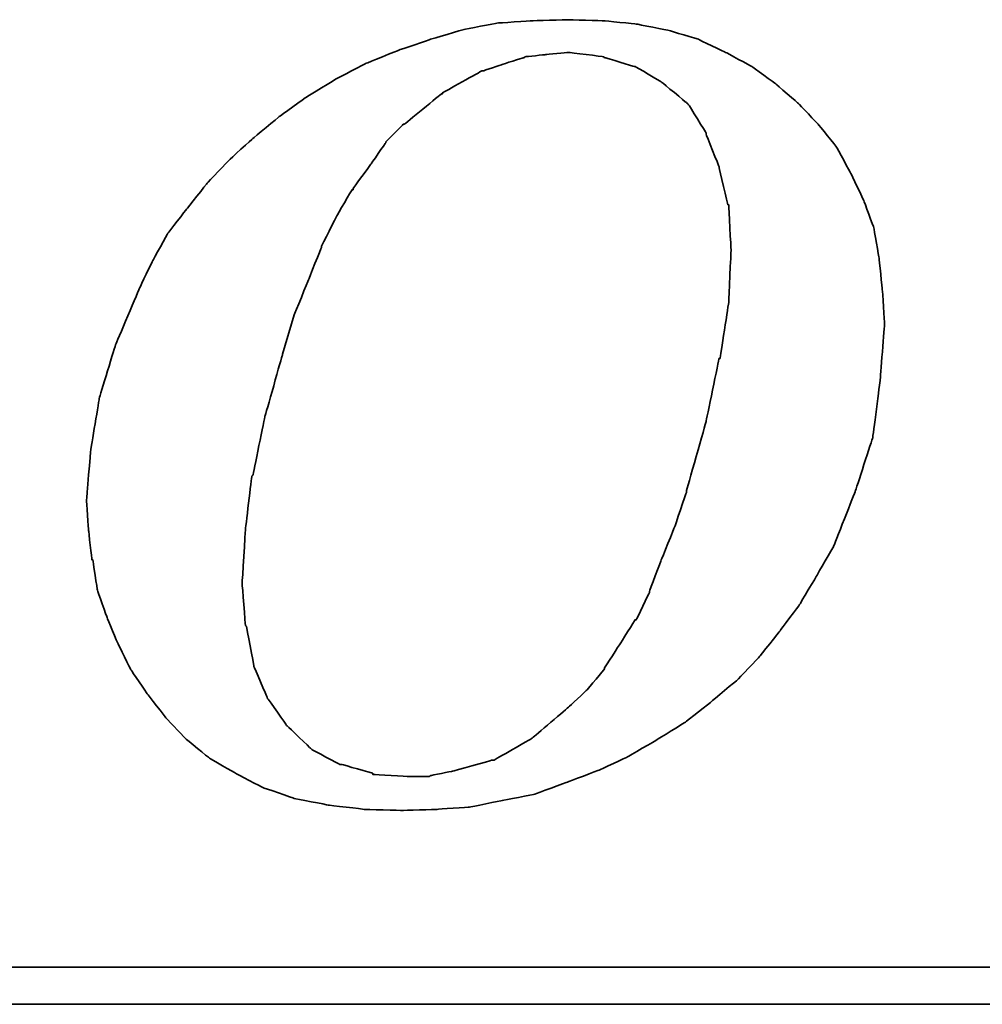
# Model space of a CAD drawing. Header units: millimetres. Extents: x 449 to 870, y -227 to -75.
# Tile 35 of 55: x 770 to 778, y -184 to -175. Entities that reach past the tile are written whole.
import ezdxf

# ---------------------------------------------------------------- set-up
doc = ezdxf.new("R2010")
doc.units = ezdxf.units.MM
doc.layers.add('DIM', color=4, linetype='CONTINUOUS')
doc.layers.add('layer 1', color=7, linetype='CONTINUOUS')

# ---------------------------------------------------------------- blocks, each defined once
blk = doc.blocks.new('TBI MOTION logo(完整正式版)')
at = {"layer": 'layer 1', "color": 22, "lineweight": 35}
for points, knots in [([(-11.34375, -6.98375), (-11.34375, -6.98375), (-10.91375, -7.43875), (-10.91375, -7.43875), (-10.91375, -7.43875), (-10.91375, -7.43875), (-10.38625, -7.87125), (-10.38625, -7.87125), (-10.38625, -7.87125), (-10.38625, -7.87125), (-9.81125, -8.20375), (-9.81125, -8.20375), (-9.81125, -8.20375), (-9.81125, -8.20375), (-9.21125, -8.51875), (-9.21125, -8.51875), (-9.21125, -8.51875), (-9.21125, -8.51875), (-8.51625, -8.75875), (-8.51625, -8.75875), (-8.51625, -8.75875), (-8.51625, -8.75875), (-7.77125, -8.90375), (-7.77125, -8.90375), (-7.77125, -8.90375), (-7.77125, -8.90375), (-6.97875, -8.99875), (-6.97875, -8.99875), (-6.97875, -8.99875), (-6.97875, -8.99875), (-6.14125, -9.02375), (-6.14125, -9.02375), (-6.14125, -9.02375), (-6.14125, -9.02375), (-5.37125, -8.99875), (-5.37125, -8.99875), (-5.37125, -8.99875), (-5.37125, -8.99875), (-4.65375, -8.94875), (-4.65375, -8.94875), (-4.65375, -8.94875), (-4.65375, -8.94875), (-3.93375, -8.80625), (-3.93375, -8.80625), (-3.93375, -8.80625), (-3.93375, -8.80625), (-3.21375, -8.66375), (-3.21375, -8.66375), (-3.21375, -8.66375), (-3.21375, -8.66375), (-2.49375, -8.39875), (-2.49375, -8.39875), (-2.49375, -8.39875), (-2.49375, -8.39875), (-1.79875, -8.13375), (-1.79875, -8.13375), (-1.79875, -8.13375), (-1.79875, -8.13375), (-1.17375, -7.84375), (-1.17375, -7.84375), (-1.17375, -7.84375), (-1.17375, -7.84375), (-0.52375, -7.46375), (-0.52375, -7.46375), (-0.52375, -7.46375), (-0.52375, -7.46375), (0.10124, -7.07875), (0.10124, -7.07875), (0.10124, -7.07875), (0.10124, -7.07875), (0.67625, -6.62375), (0.67625, -6.62375), (0.67625, -6.62375), (0.67625, -6.62375), (1.24874, -6.14375), (1.24874, -6.14375), (1.24874, -6.14375), (1.24874, -6.14375), (1.72874, -5.64125), (1.72874, -5.64125), (1.72874, -5.64125), (1.72874, -5.64125), (2.18624, -5.06375), (2.18624, -5.06375), (2.18624, -5.06375), (2.18624, -5.06375), (2.61625, -4.48874), (2.61625, -4.48874), (2.61625, -4.48874), (2.61625, -4.48874), (3.00125, -3.83874), (3.00125, -3.83874), (3.00125, -3.83874), (3.00125, -3.83874), (3.36124, -3.21374), (3.36124, -3.21374), (3.36124, -3.21374), (3.36124, -3.21374), (3.84374, -1.99125), (3.84374, -1.99125), (3.84374, -1.99125), (3.84374, -1.99125), (4.22625, -0.81875), (4.22625, -0.81875), (4.22625, -0.81875), (4.22625, -0.81875), (4.39125, 0.45624), (4.39125, 0.45624), (4.39125, 0.45624), (4.39125, 0.45624), (4.48874, 1.70124), (4.48874, 1.70124), (4.48874, 1.70124), (4.48874, 1.70124), (4.43874, 2.44625), (4.43874, 2.44625), (4.43874, 2.44625), (4.43874, 2.44625), (4.36874, 3.14125), (4.36874, 3.14125), (4.36874, 3.14125), (4.36874, 3.14125), (4.25125, 3.81125), (4.25125, 3.81125), (4.25125, 3.81125), (4.25125, 3.81125), (4.03124, 4.41125), (4.03124, 4.41125), (4.03124, 4.41125), (4.03124, 4.41125), (3.74374, 5.01125), (3.74374, 5.01125), (3.74374, 5.01125), (3.74374, 5.01125), (3.43124, 5.58875), (3.43124, 5.58875), (3.43124, 5.58875), (3.43124, 5.58875), (3.02625, 6.09125), (3.02625, 6.09125), (3.02625, 6.09125), (3.02625, 6.09125), (2.59374, 6.54875), (2.59374, 6.54875), (2.59374, 6.54875), (2.59374, 6.54875), (2.09124, 6.98125), (2.09124, 6.98125), (2.09124, 6.98125), (2.09124, 6.98125), (1.56124, 7.36625), (1.56124, 7.36625), (1.56124, 7.36625), (1.56124, 7.36625), (0.98624, 7.67625), (0.98624, 7.67625), (0.98624, 7.67625), (0.98624, 7.67625), (0.38624, 7.96375), (0.38624, 7.96375), (0.38624, 7.96375), (0.38624, 7.96375), (-0.25875, 8.15625), (-0.25875, 8.15625), (-0.25875, 8.15625), (-0.25875, 8.15625), (-0.98125, 8.30125), (-0.98125, 8.30125), (-0.98125, 8.30125), (-0.98125, 8.30125), (-1.70124, 8.37125), (-1.70124, 8.37125), (-1.70124, 8.37125), (-1.70124, 8.37125), (-2.49375, 8.39624), (-2.49375, 8.39624), (-2.49375, 8.39624), (-2.49375, 8.39624), (-3.28625, 8.37125), (-3.28625, 8.37125), (-3.28625, 8.37125), (-3.28625, 8.37125), (-4.05125, 8.32125), (-4.05125, 8.32125), (-4.05125, 8.32125), (-4.05125, 8.32125), (-4.77375, 8.18125), (-4.77375, 8.18125), (-4.77375, 8.18125), (-4.77375, 8.18125), (-5.51625, 7.96375), (-5.51625, 7.96375), (-5.51625, 7.96375), (-5.51625, 7.96375), (-6.21125, 7.72625), (-6.21125, 7.72625), (-6.21125, 7.72625), (-6.21125, 7.72625), (-6.92875, 7.43625), (-6.92875, 7.43625), (-6.92875, 7.43625), (-6.92875, 7.43625), (-7.57875, 7.10125), (-7.57875, 7.10125), (-7.57875, 7.10125), (-7.57875, 7.10125), (-8.24875, 6.69125), (-8.24875, 6.69125), (-8.24875, 6.69125), (-8.24875, 6.69125), (-8.84875, 6.26125), (-8.84875, 6.26125), (-8.84875, 6.26125), (-8.84875, 6.26125), (-9.42625, 5.78125), (-9.42625, 5.78125), (-9.42625, 5.78125), (-9.42625, 5.78125), (-9.95375, 5.30125), (-9.95375, 5.30125), (-9.95375, 5.30125), (-9.95375, 5.30125), (-10.43375, 4.79624), (-10.43375, 4.79624), (-10.43375, 4.79624), (-10.43375, 4.79624), (-10.88875, 4.22125), (-10.88875, 4.22125), (-10.88875, 4.22125), (-10.88875, 4.22125), (-11.29875, 3.69375), (-11.29875, 3.69375), (-11.29875, 3.69375), (-11.29875, 3.69375), (-11.63375, 3.09125), (-11.63375, 3.09125), (-11.63375, 3.09125), (-11.63375, 3.09125), (-11.91875, 2.49625), (-11.91875, 2.49625), (-11.91875, 2.49625), (-11.91875, 2.49625), (-12.44875, 1.24625), (-12.44875, 1.24625), (-12.44875, 1.24625), (-12.44875, 1.24625), (-12.80875, 0.06874), (-12.80875, 0.06874), (-12.80875, 0.06874), (-12.80875, 0.06874), (-12.99875, -1.07875), (-12.99875, -1.07875), (-12.99875, -1.07875), (-12.99875, -1.07875), (-13.09375, -2.18375), (-13.09375, -2.18375), (-13.09375, -2.18375), (-13.09375, -2.18375), (-13.04875, -2.85375), (-13.04875, -2.85375), (-13.04875, -2.85375), (-13.04875, -2.85375), (-12.97375, -3.50375), (-12.97375, -3.50375), (-12.97375, -3.50375), (-12.97375, -3.50375), (-12.95375, -3.50375), (-12.95375, -3.50375), (-12.95375, -3.50375), (-12.95375, -3.50375), (-12.85375, -4.17375), (-12.85375, -4.17375), (-12.85375, -4.17375), (-12.85375, -4.17375), (-12.63875, -4.77624), (-12.63875, -4.77624), (-12.63875, -4.77624), (-12.63875, -4.77624), (-12.39875, -5.35125), (-12.39875, -5.35125), (-12.39875, -5.35125), (-12.39875, -5.35125), (-12.11375, -5.92875), (-12.11375, -5.92875), (-12.11375, -5.92875), (-12.11375, -5.92875), (-11.75375, -6.45375), (-11.75375, -6.45375), (-11.75375, -6.45375), (-11.75375, -6.45375), (-11.34375, -6.98375), (-11.34375, -6.98375)], [0, 0, 0, 0, 0.01369863, 0.01369863, 0.01369863, 0.01369864, 0.02739726, 0.02739726, 0.02739726, 0.02739727, 0.04109589, 0.04109589, 0.04109589, 0.0410959, 0.05479452, 0.05479452, 0.05479452, 0.05479453, 0.06849315, 0.06849315, 0.06849315, 0.06849316, 0.08219178, 0.08219178, 0.08219178, 0.08219179, 0.09589041, 0.09589041, 0.09589041, 0.09589042, 0.10958904, 0.10958904, 0.10958904, 0.10958905, 0.12328767, 0.12328767, 0.12328767, 0.12328768, 0.1369863, 0.1369863, 0.1369863, 0.13698631, 0.15068493, 0.15068493, 0.15068493, 0.15068494, 0.16438356, 0.16438356, 0.16438356, 0.16438357, 0.17808219, 0.17808219, 0.17808219, 0.1780822, 0.19178082, 0.19178082, 0.19178082, 0.19178083, 0.20547945, 0.20547945, 0.20547945, 0.20547946, 0.21917808, 0.21917808, 0.21917808, 0.21917809, 0.23287671, 0.23287671, 0.23287671, 0.23287672, 0.24657534, 0.24657534, 0.24657534, 0.24657535, 0.26027397, 0.26027397, 0.26027397, 0.26027398, 0.2739726, 0.2739726, 0.2739726, 0.27397261, 0.28767123, 0.28767123, 0.28767123, 0.28767124, 0.30136986, 0.30136986, 0.30136986, 0.30136987, 0.31506849, 0.31506849, 0.31506849, 0.3150685, 0.32876712, 0.32876712, 0.32876712, 0.32876713, 0.34246575, 0.34246575, 0.34246575, 0.34246576, 0.35616438, 0.35616438, 0.35616438, 0.35616439, 0.36986301, 0.36986301, 0.36986301, 0.36986302, 0.38356164, 0.38356164, 0.38356164, 0.38356165, 0.39726027, 0.39726027, 0.39726027, 0.39726028, 0.4109589, 0.4109589, 0.4109589, 0.41095891, 0.42465753, 0.42465753, 0.42465753, 0.42465754, 0.43835616, 0.43835616, 0.43835616, 0.43835617, 0.45205479, 0.45205479, 0.45205479, 0.4520548, 0.46575342, 0.46575342, 0.46575342, 0.46575343, 0.47945205, 0.47945205, 0.47945205, 0.47945206, 0.49315068, 0.49315068, 0.49315068, 0.49315069, 0.50684932, 0.50684932, 0.50684932, 0.50684933, 0.52054795, 0.52054795, 0.52054795, 0.52054796, 0.53424658, 0.53424658, 0.53424658, 0.53424659, 0.54794521, 0.54794521, 0.54794521, 0.54794522, 0.56164384, 0.56164384, 0.56164384, 0.56164385, 0.57534247, 0.57534247, 0.57534247, 0.57534248, 0.5890411, 0.5890411, 0.5890411, 0.58904111, 0.60273973, 0.60273973, 0.60273973, 0.60273974, 0.61643836, 0.61643836, 0.61643836, 0.61643837, 0.63013699, 0.63013699, 0.63013699, 0.630137, 0.64383562, 0.64383562, 0.64383562, 0.64383563, 0.65753425, 0.65753425, 0.65753425, 0.65753426, 0.67123288, 0.67123288, 0.67123288, 0.67123289, 0.68493151, 0.68493151, 0.68493151, 0.68493152, 0.69863014, 0.69863014, 0.69863014, 0.69863015, 0.71232877, 0.71232877, 0.71232877, 0.71232878, 0.7260274, 0.7260274, 0.7260274, 0.72602741, 0.73972603, 0.73972603, 0.73972603, 0.73972604, 0.75342466, 0.75342466, 0.75342466, 0.75342467, 0.76712329, 0.76712329, 0.76712329, 0.7671233, 0.78082192, 0.78082192, 0.78082192, 0.78082193, 0.79452055, 0.79452055, 0.79452055, 0.79452056, 0.80821918, 0.80821918, 0.80821918, 0.80821919, 0.82191781, 0.82191781, 0.82191781, 0.82191782, 0.83561644, 0.83561644, 0.83561644, 0.83561645, 0.84931507, 0.84931507, 0.84931507, 0.84931508, 0.8630137, 0.8630137, 0.8630137, 0.86301371, 0.87671233, 0.87671233, 0.87671233, 0.87671234, 0.89041096, 0.89041096, 0.89041096, 0.89041097, 0.90410959, 0.90410959, 0.90410959, 0.9041096, 0.91780822, 0.91780822, 0.91780822, 0.91780823, 0.93150685, 0.93150685, 0.93150685, 0.93150686, 0.94520548, 0.94520548, 0.94520548, 0.94520549, 0.95890411, 0.95890411, 0.95890411, 0.95890412, 0.97260274, 0.97260274, 0.97260274, 0.97260275, 0.98630137, 0.98630137, 0.98630137, 0.98630138, 1, 1, 1, 1]), ([(-8.77875, 1.03124), (-8.77875, 1.03124), (-8.51625, 1.89625), (-8.51625, 1.89625), (-8.51625, 1.89625), (-8.51625, 1.89625), (-8.20375, 2.66375), (-8.20375, 2.66375), (-8.20375, 2.66375), (-8.20375, 2.66375), (-7.91625, 3.38125), (-7.91625, 3.38125), (-7.91625, 3.38125), (-7.91625, 3.38125), (-7.91625, 3.40624), (-7.91625, 3.40624), (-7.91625, 3.40624), (-7.91625, 3.40624), (-7.57875, 4.07624), (-7.57875, 4.07624), (-7.57875, 4.07624), (-7.57875, 4.07624), (-7.24375, 4.65125), (-7.24375, 4.65125), (-7.24375, 4.65125), (-7.24375, 4.65125), (-7.21875, 4.65125), (-7.21875, 4.65125), (-7.21875, 4.65125), (-7.21875, 4.65125), (-7.21875, 4.67624), (-7.21875, 4.67624), (-7.21875, 4.67624), (-7.21875, 4.67624), (-6.83625, 5.20375), (-6.83625, 5.20375), (-6.83625, 5.20375), (-6.83625, 5.20375), (-6.49875, 5.68625), (-6.49875, 5.68625), (-6.49875, 5.68625), (-6.49875, 5.68625), (-6.49875, 5.70625), (-6.49875, 5.70625), (-6.49875, 5.70625), (-6.49875, 5.70625), (-6.11625, 6.09125), (-6.11625, 6.09125), (-6.11625, 6.09125), (-6.11625, 6.09125), (-6.09125, 6.09125), (-6.09125, 6.09125), (-6.09125, 6.09125), (-6.09125, 6.09125), (-5.27375, 6.76625), (-5.27375, 6.76625), (-5.27375, 6.76625), (-5.27375, 6.76625), (-5.24875, 6.76625), (-5.24875, 6.76625), (-5.24875, 6.76625), (-5.24875, 6.76625), (-5.24875, 6.78625), (-5.24875, 6.78625), (-5.24875, 6.78625), (-5.24875, 6.78625), (-4.38875, 7.26624), (-4.38875, 7.26624), (-4.38875, 7.26624), (-4.38875, 7.26624), (-4.36125, 7.26624), (-4.36125, 7.26624), (-4.36125, 7.26624), (-4.36125, 7.26624), (-3.93375, 7.41125), (-3.93375, 7.41125), (-3.93375, 7.41125), (-3.93375, 7.41125), (-3.47375, 7.55625), (-3.47375, 7.55625), (-3.47375, 7.55625), (-3.47375, 7.55625), (-3.45375, 7.55625), (-3.45375, 7.55625), (-3.45375, 7.55625), (-3.45375, 7.55625), (-3.42875, 7.58124), (-3.42875, 7.58124), (-3.42875, 7.58124), (-3.42875, 7.58124), (-2.97375, 7.62625), (-2.97375, 7.62625), (-2.97375, 7.62625), (-2.97375, 7.62625), (-2.49375, 7.67625), (-2.49375, 7.67625), (-2.49375, 7.67625), (-2.49375, 7.67625), (-2.46875, 7.67625), (-2.46875, 7.67625), (-2.46875, 7.67625), (-2.46875, 7.67625), (-1.70124, 7.58124), (-1.70124, 7.58124), (-1.70124, 7.58124), (-1.70124, 7.58124), (-1.67875, 7.55625), (-1.67875, 7.55625), (-1.67875, 7.55625), (-1.67875, 7.55625), (-1.65375, 7.55625), (-1.65375, 7.55625), (-1.65375, 7.55625), (-1.65375, 7.55625), (-1.03125, 7.36625), (-1.03125, 7.36625), (-1.03125, 7.36625), (-1.03125, 7.36625), (-1.00625, 7.36625), (-1.00625, 7.36625), (-1.00625, 7.36625), (-1.00625, 7.36625), (-0.43124, 7.02624), (-0.43124, 7.02624), (-0.43124, 7.02624), (-0.43124, 7.02624), (-0.40625, 7.00624), (-0.40625, 7.00624), (-0.40625, 7.00624), (-0.40625, 7.00624), (0.12124, 6.57124), (0.12124, 6.57124), (0.12124, 6.57124), (0.12124, 6.57124), (0.14624, 6.54875), (0.14624, 6.54875), (0.14624, 6.54875), (0.14624, 6.54875), (0.17124, 6.52375), (0.17124, 6.52375), (0.17124, 6.52375), (0.17124, 6.52375), (0.55625, 5.89875), (0.55625, 5.89875), (0.55625, 5.89875), (0.55625, 5.89875), (0.55625, 5.87625), (0.55625, 5.87625), (0.55625, 5.87625), (0.55625, 5.87625), (0.84124, 5.15625), (0.84124, 5.15625), (0.84124, 5.15625), (0.84124, 5.15625), (0.84124, 5.13125), (0.84124, 5.13125), (0.84124, 5.13125), (0.84124, 5.13125), (1.03624, 4.31875), (1.03624, 4.31875), (1.03624, 4.31875), (1.03624, 4.31875), (1.05624, 4.31875), (1.05624, 4.31875), (1.05624, 4.31875), (1.05624, 4.31875), (1.05624, 4.29125), (1.05624, 4.29125), (1.05624, 4.29125), (1.05624, 4.29125), (1.10625, 3.33125), (1.10625, 3.33125), (1.10625, 3.33125), (1.10625, 3.33125), (1.10625, 3.30875), (1.10625, 3.30875), (1.10625, 3.30875), (1.10625, 3.30875), (1.05624, 2.20624), (1.05624, 2.20624), (1.05624, 2.20624), (1.05624, 2.20624), (1.05624, 2.18124), (1.05624, 2.18124), (1.05624, 2.18124), (1.05624, 2.18124), (0.86624, 0.93624), (0.86624, 0.93624), (0.86624, 0.93624), (0.86624, 0.93624), (0.84124, 0.93624), (0.84124, 0.93624), (0.84124, 0.93624), (0.84124, 0.93624), (0.55625, -0.45874), (0.55625, -0.45874), (0.55625, -0.45874), (0.55625, -0.45874), (0.12124, -1.99125), (0.12124, -1.99125), (0.12124, -1.99125), (0.12124, -1.99125), (0.12124, -2.01874), (0.12124, -2.01874), (0.12124, -2.01874), (0.12124, -2.01874), (-0.13874, -2.78375), (-0.13874, -2.78375), (-0.13874, -2.78375), (-0.13874, -2.78375), (-0.43124, -3.50375), (-0.43124, -3.50375), (-0.43124, -3.50375), (-0.43124, -3.50375), (-0.69375, -4.19875), (-0.69375, -4.19875), (-0.69375, -4.19875), (-0.69375, -4.19875), (-0.69375, -4.22375), (-0.69375, -4.22375), (-0.69375, -4.22375), (-0.69375, -4.22375), (-0.98125, -4.82374), (-0.98125, -4.82374), (-0.98125, -4.82374), (-0.98125, -4.82374), (-1.00625, -4.82374), (-1.00625, -4.82374), (-1.00625, -4.82374), (-1.00625, -4.82374), (-1.33875, -5.35125), (-1.33875, -5.35125), (-1.33875, -5.35125), (-1.33875, -5.35125), (-1.67875, -5.87875), (-1.67875, -5.87875), (-1.67875, -5.87875), (-1.67875, -5.87875), (-1.67875, -5.90375), (-1.67875, -5.90375), (-1.67875, -5.90375), (-1.67875, -5.90375), (-2.05875, -6.35875), (-2.05875, -6.35875), (-2.05875, -6.35875), (-2.05875, -6.35875), (-2.08375, -6.38375), (-2.08375, -6.38375), (-2.08375, -6.38375), (-2.08375, -6.38375), (-2.46875, -6.74375), (-2.46875, -6.74375), (-2.46875, -6.74375), (-2.46875, -6.74375), (-3.25875, -7.41625), (-3.25875, -7.41625), (-3.25875, -7.41625), (-3.25875, -7.41625), (-3.28625, -7.43875), (-3.28625, -7.43875), (-3.28625, -7.43875), (-3.28625, -7.43875), (-4.12375, -7.91875), (-4.12375, -7.91875), (-4.12375, -7.91875), (-4.12375, -7.91875), (-4.14875, -7.91875), (-4.14875, -7.91875), (-4.14875, -7.91875), (-4.14875, -7.91875), (-4.17125, -7.91875), (-4.17125, -7.91875), (-4.17125, -7.91875), (-4.17125, -7.91875), (-5.03375, -8.15875), (-5.03375, -8.15875), (-5.03375, -8.15875), (-5.03375, -8.15875), (-5.51625, -8.25625), (-5.51625, -8.25625), (-5.51625, -8.25625), (-5.51625, -8.25625), (-5.54125, -8.27875), (-5.54125, -8.27875), (-5.54125, -8.27875), (-5.54125, -8.27875), (-5.56375, -8.27875), (-5.56375, -8.27875), (-5.56375, -8.27875), (-5.56375, -8.27875), (-5.99625, -8.27875), (-5.99625, -8.27875), (-5.99625, -8.27875), (-5.99625, -8.27875), (-6.76375, -8.23125), (-6.76375, -8.23125), (-6.76375, -8.23125), (-6.76375, -8.23125), (-6.78875, -8.23125), (-6.78875, -8.23125), (-6.78875, -8.23125), (-6.78875, -8.23125), (-6.78875, -8.20375), (-6.78875, -8.20375), (-6.78875, -8.20375), (-6.78875, -8.20375), (-7.45875, -8.01375), (-7.45875, -8.01375), (-7.45875, -8.01375), (-7.45875, -8.01375), (-7.48375, -8.01375), (-7.48375, -8.01375), (-7.48375, -8.01375), (-7.48375, -8.01375), (-7.50875, -8.01375), (-7.50875, -8.01375), (-7.50875, -8.01375), (-7.50875, -8.01375), (-8.13125, -7.67875), (-8.13125, -7.67875), (-8.13125, -7.67875), (-8.13125, -7.67875), (-8.15625, -7.65375), (-8.15625, -7.65375), (-8.15625, -7.65375), (-8.15625, -7.65375), (-8.65875, -7.17375), (-8.65875, -7.17375), (-8.65875, -7.17375), (-8.65875, -7.17375), (-8.68375, -7.14875), (-8.68375, -7.14875), (-8.68375, -7.14875), (-8.68375, -7.14875), (-9.08875, -6.57375), (-9.08875, -6.57375), (-9.08875, -6.57375), (-9.08875, -6.57375), (-9.11375, -6.54875), (-9.11375, -6.54875), (-9.11375, -6.54875), (-9.11375, -6.54875), (-9.11375, -6.52875), (-9.11375, -6.52875), (-9.11375, -6.52875), (-9.11375, -6.52875), (-9.40375, -5.85375), (-9.40375, -5.85375), (-9.40375, -5.85375), (-9.40375, -5.85375), (-9.40375, -5.82875), (-9.40375, -5.82875), (-9.40375, -5.82875), (-9.40375, -5.82875), (-9.56875, -4.96875), (-9.56875, -4.96875), (-9.56875, -4.96875), (-9.56875, -4.96875), (-9.59375, -4.94375), (-9.59375, -4.94375), (-9.59375, -4.94375), (-9.59375, -4.94375), (-9.66375, -4.03375), (-9.66375, -4.03375), (-9.66375, -4.03375), (-9.66375, -4.03375), (-9.66375, -4.00875), (-9.66375, -4.00875), (-9.66375, -4.00875), (-9.66375, -4.00875), (-9.59375, -2.85375), (-9.59375, -2.85375), (-9.59375, -2.85375), (-9.59375, -2.85375), (-9.45125, -1.65875), (-9.45125, -1.65875), (-9.45125, -1.65875), (-9.45125, -1.65875), (-9.42625, -1.63375), (-9.42625, -1.63375), (-9.42625, -1.63375), (-9.42625, -1.63375), (-9.16125, -0.33875), (-9.16125, -0.33875), (-9.16125, -0.33875), (-9.16125, -0.33875), (-8.77875, 1.00624), (-8.77875, 1.00624), (-8.77875, 1.00624), (-8.77875, 1.00624), (-8.77875, 1.03124), (-8.77875, 1.03124)], [0, 0, 0, 0, 0.01020408, 0.01020408, 0.01020408, 0.01020409, 0.02040816, 0.02040816, 0.02040816, 0.02040817, 0.03061224, 0.03061224, 0.03061224, 0.03061225, 0.04081633, 0.04081633, 0.04081633, 0.04081634, 0.05102041, 0.05102041, 0.05102041, 0.05102042, 0.06122449, 0.06122449, 0.06122449, 0.0612245, 0.07142857, 0.07142857, 0.07142857, 0.07142858, 0.08163265, 0.08163265, 0.08163265, 0.08163266, 0.09183673, 0.09183673, 0.09183673, 0.09183674, 0.10204082, 0.10204082, 0.10204082, 0.10204083, 0.1122449, 0.1122449, 0.1122449, 0.11224491, 0.12244898, 0.12244898, 0.12244898, 0.12244899, 0.13265306, 0.13265306, 0.13265306, 0.13265307, 0.14285714, 0.14285714, 0.14285714, 0.14285715, 0.15306122, 0.15306122, 0.15306122, 0.15306123, 0.16326531, 0.16326531, 0.16326531, 0.16326532, 0.17346939, 0.17346939, 0.17346939, 0.1734694, 0.18367347, 0.18367347, 0.18367347, 0.18367348, 0.19387755, 0.19387755, 0.19387755, 0.19387756, 0.20408163, 0.20408163, 0.20408163, 0.20408164, 0.21428571, 0.21428571, 0.21428571, 0.21428572, 0.2244898, 0.2244898, 0.2244898, 0.22448981, 0.23469388, 0.23469388, 0.23469388, 0.23469389, 0.24489796, 0.24489796, 0.24489796, 0.24489797, 0.25510204, 0.25510204, 0.25510204, 0.25510205, 0.26530612, 0.26530612, 0.26530612, 0.26530613, 0.2755102, 0.2755102, 0.2755102, 0.27551021, 0.28571429, 0.28571429, 0.28571429, 0.2857143, 0.29591837, 0.29591837, 0.29591837, 0.29591838, 0.30612245, 0.30612245, 0.30612245, 0.30612246, 0.31632653, 0.31632653, 0.31632653, 0.31632654, 0.32653061, 0.32653061, 0.32653061, 0.32653062, 0.33673469, 0.33673469, 0.33673469, 0.3367347, 0.34693878, 0.34693878, 0.34693878, 0.34693879, 0.35714286, 0.35714286, 0.35714286, 0.35714287, 0.36734694, 0.36734694, 0.36734694, 0.36734695, 0.37755102, 0.37755102, 0.37755102, 0.37755103, 0.3877551, 0.3877551, 0.3877551, 0.38775511, 0.39795918, 0.39795918, 0.39795918, 0.39795919, 0.40816327, 0.40816327, 0.40816327, 0.40816328, 0.41836735, 0.41836735, 0.41836735, 0.41836736, 0.42857143, 0.42857143, 0.42857143, 0.42857144, 0.43877551, 0.43877551, 0.43877551, 0.43877552, 0.44897959, 0.44897959, 0.44897959, 0.4489796, 0.45918367, 0.45918367, 0.45918367, 0.45918368, 0.46938776, 0.46938776, 0.46938776, 0.46938777, 0.47959184, 0.47959184, 0.47959184, 0.47959185, 0.48979592, 0.48979592, 0.48979592, 0.48979593, 0.5, 0.5, 0.5, 0.50000001, 0.51020408, 0.51020408, 0.51020408, 0.51020409, 0.52040816, 0.52040816, 0.52040816, 0.52040817, 0.53061224, 0.53061224, 0.53061224, 0.53061225, 0.54081633, 0.54081633, 0.54081633, 0.54081634, 0.55102041, 0.55102041, 0.55102041, 0.55102042, 0.56122449, 0.56122449, 0.56122449, 0.5612245, 0.57142857, 0.57142857, 0.57142857, 0.57142858, 0.58163265, 0.58163265, 0.58163265, 0.58163266, 0.59183673, 0.59183673, 0.59183673, 0.59183674, 0.60204082, 0.60204082, 0.60204082, 0.60204083, 0.6122449, 0.6122449, 0.6122449, 0.61224491, 0.62244898, 0.62244898, 0.62244898, 0.62244899, 0.63265306, 0.63265306, 0.63265306, 0.63265307, 0.64285714, 0.64285714, 0.64285714, 0.64285715, 0.65306122, 0.65306122, 0.65306122, 0.65306123, 0.66326531, 0.66326531, 0.66326531, 0.66326532, 0.67346939, 0.67346939, 0.67346939, 0.6734694, 0.68367347, 0.68367347, 0.68367347, 0.68367348, 0.69387755, 0.69387755, 0.69387755, 0.69387756, 0.70408163, 0.70408163, 0.70408163, 0.70408164, 0.71428571, 0.71428571, 0.71428571, 0.71428572, 0.7244898, 0.7244898, 0.7244898, 0.72448981, 0.73469388, 0.73469388, 0.73469388, 0.73469389, 0.74489796, 0.74489796, 0.74489796, 0.74489797, 0.75510204, 0.75510204, 0.75510204, 0.75510205, 0.76530612, 0.76530612, 0.76530612, 0.76530613, 0.7755102, 0.7755102, 0.7755102, 0.77551021, 0.78571429, 0.78571429, 0.78571429, 0.7857143, 0.79591837, 0.79591837, 0.79591837, 0.79591838, 0.80612245, 0.80612245, 0.80612245, 0.80612246, 0.81632653, 0.81632653, 0.81632653, 0.81632654, 0.82653061, 0.82653061, 0.82653061, 0.82653062, 0.83673469, 0.83673469, 0.83673469, 0.8367347, 0.84693878, 0.84693878, 0.84693878, 0.84693879, 0.85714286, 0.85714286, 0.85714286, 0.85714287, 0.86734694, 0.86734694, 0.86734694, 0.86734695, 0.87755102, 0.87755102, 0.87755102, 0.87755103, 0.8877551, 0.8877551, 0.8877551, 0.88775511, 0.89795918, 0.89795918, 0.89795918, 0.89795919, 0.90816327, 0.90816327, 0.90816327, 0.90816328, 0.91836735, 0.91836735, 0.91836735, 0.91836736, 0.92857143, 0.92857143, 0.92857143, 0.92857144, 0.93877551, 0.93877551, 0.93877551, 0.93877552, 0.94897959, 0.94897959, 0.94897959, 0.9489796, 0.95918367, 0.95918367, 0.95918367, 0.95918368, 0.96938776, 0.96938776, 0.96938776, 0.96938777, 0.97959184, 0.97959184, 0.97959184, 0.97959185, 0.98979592, 0.98979592, 0.98979592, 0.98979593, 1, 1, 1, 1]), ([(75.90875, -9.47875), (75.90875, -9.47875), (75.90875, -12.28625), (75.90875, -12.28625), (75.90875, -12.28625), (75.90875, -12.28625), (75.90875, -12.47875), (75.90875, -12.47875), (75.90875, -12.47875), (75.90875, -12.47875), (75.71625, -12.47875), (75.71625, -12.47875), (75.71625, -12.47875), (75.71625, -12.47875), (-88.32875, -12.47875), (-88.32875, -12.47875), (-88.32875, -12.47875), (-88.32875, -12.47875), (-88.32875, -13.29375), (-88.32875, -13.29375), (-88.32875, -13.29375), (-88.32875, -13.29375), (82.89125, -13.29375), (82.89125, -13.29375), (82.89125, -13.29375), (82.89125, -13.29375), (75.90875, -9.47875), (75.90875, -9.47875)], [0, 0, 0, 0, 0.14285714, 0.14285714, 0.14285714, 0.14285715, 0.28571429, 0.28571429, 0.28571429, 0.2857143, 0.42857143, 0.42857143, 0.42857143, 0.42857144, 0.57142857, 0.57142857, 0.57142857, 0.57142858, 0.71428571, 0.71428571, 0.71428571, 0.71428572, 0.85714286, 0.85714286, 0.85714286, 0.85714287, 1, 1, 1, 1])]:
    blk.add_open_spline(points, degree=3, knots=knots, dxfattribs=at)

msp = doc.modelspace()

# ---------------------------------------------------------------- block references
at = {"layer": 'DIM', "color": 0, "xscale": 0.4013856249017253, "yscale": 0.4013856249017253, "zscale": 0.4013856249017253}
msp.add_blockref('TBI MOTION logo(完整正式版)', (775.5621, -178.568), dxfattribs=at)

doc.saveas('drawing.dxf')
